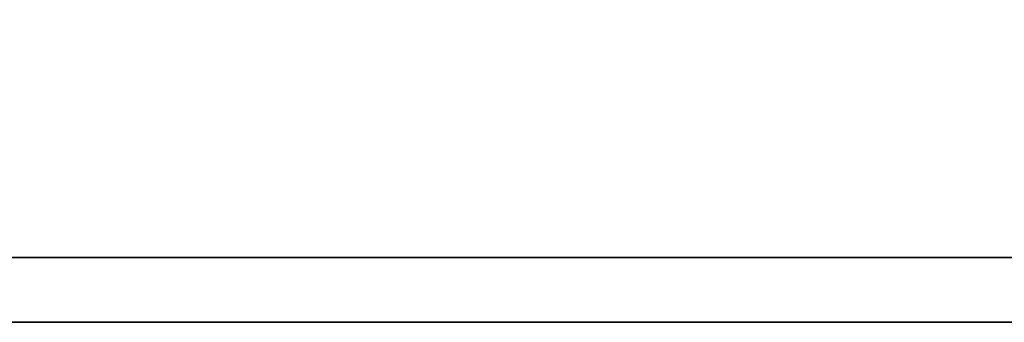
# Model space of a CAD drawing. Header units: millimetres. Extents: x 904 to 1270, y 438 to 567.
# Tile 38 of 54: x 1180.17 to 1183.75, y 471.35 to 472.45. Entities that reach past the tile are written whole.
import ezdxf

# ---------------------------------------------------------------- set-up
doc = ezdxf.new("R2010")
doc.units = ezdxf.units.MM
doc.layers.add('DIM', color=4, linetype='CONTINUOUS')
doc.layers.add('layer 1', color=7, linetype='CONTINUOUS')

# ---------------------------------------------------------------- blocks, each defined once
blk = doc.blocks.new('TBI MOTION logo(完整正式版)')
at = {"layer": 'layer 1', "color": 22, "lineweight": 35}
blk.add_open_spline([(75.90875, -9.47875), (75.90875, -9.47875), (75.90875, -12.28625), (75.90875, -12.28625), (75.90875, -12.28625), (75.90875, -12.28625), (75.90875, -12.47875), (75.90875, -12.47875), (75.90875, -12.47875), (75.90875, -12.47875), (75.71625, -12.47875), (75.71625, -12.47875), (75.71625, -12.47875), (75.71625, -12.47875), (-88.32875, -12.47875), (-88.32875, -12.47875), (-88.32875, -12.47875), (-88.32875, -12.47875), (-88.32875, -13.29375), (-88.32875, -13.29375), (-88.32875, -13.29375), (-88.32875, -13.29375), (82.89125, -13.29375), (82.89125, -13.29375), (82.89125, -13.29375), (82.89125, -13.29375), (75.90875, -9.47875), (75.90875, -9.47875)], degree=3, knots=[0, 0, 0, 0, 0.14285714, 0.14285714, 0.14285714, 0.14285715, 0.28571429, 0.28571429, 0.28571429, 0.2857143, 0.42857143, 0.42857143, 0.42857143, 0.42857144, 0.57142857, 0.57142857, 0.57142857, 0.57142858, 0.71428571, 0.71428571, 0.71428571, 0.71428572, 0.85714286, 0.85714286, 0.85714286, 0.85714287, 1, 1, 1, 1], dxfattribs=at)

msp = doc.modelspace()

# ---------------------------------------------------------------- block references
at = {"layer": 'DIM', "color": 7, "xscale": 0.2889976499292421, "yscale": 0.2889976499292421, "zscale": 0.2889976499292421}
msp.add_blockref('TBI MOTION logo(完整正式版)', (1190.7338, 475.1942), dxfattribs=at)

doc.saveas('drawing.dxf')
